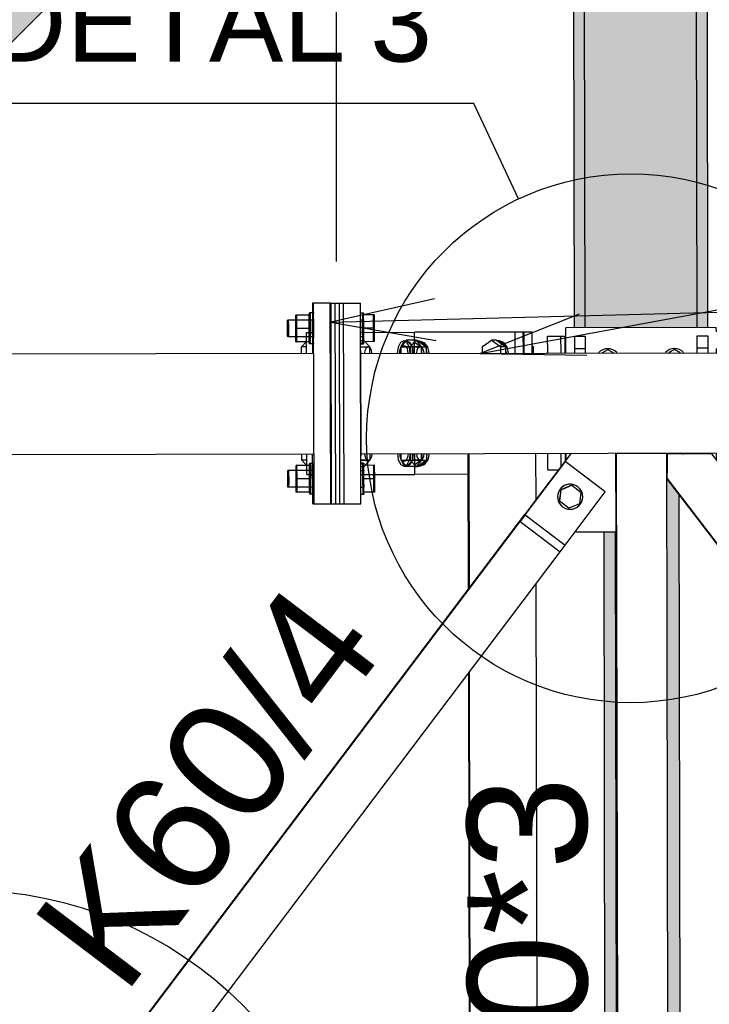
# Model space of a CAD drawing. Header units: millimetres. Extents: x -32861 to 254386, y 0 to 15445.
# Tile 40 of 67: x 148349 to 149175, y 7602 to 8780. Entities that reach past the tile are written whole.
import ezdxf

# ---------------------------------------------------------------- set-up
doc = ezdxf.new("R2010")
doc.units = ezdxf.units.MM
doc.styles.add('Arial', font='ARIAL.TTF', dxfattribs={"height": 0.2})

# ---------------------------------------------------------------- blocks, each defined once
blk = doc.blocks.new('Part-24891 - 21672')
at = {"color": 7}
for p, q in [((148693, 8405.8), (148700, 8405.8)), ((148693.1, 8380.8), (148693, 8405.8)), ((148693.4, 8235.8), (148693.3, 8260.8)), ((148693.4, 8235.8), (148700.3, 8235.8))]:
    blk.add_line(p, q, dxfattribs=at)
blk = doc.blocks.new('Part-21983 - 21672')
at = {"color": 7}
for p, q in [((149064.2, 8261.5), (149124.2, 8261.6)), ((149068, 6241.5), (149064.2, 8261.5)), ((149128, 6241.6), (149124.2, 8261.6)), ((149066.3, 6335.6), (149062.8, 8167.4))]:
    blk.add_line(p, q, dxfattribs=at)
blk = doc.blocks.new('Part-22994 - 21672')
for points in [[(149140.8, 7251.7), (149142.6, 6291.2), (149139, 8212.1), (149135, 8217.4), (149124.2, 8231.4), (149126.1, 7251.6)], [(149050.8, 7251.5), (149064.6, 7251.5), (149064.5, 7305.1), (149062.8, 8167.4), (149049.1, 8167.4)]]:
    blk.add_hatch(color=96).paths.add_polyline_path(points)
at = {"color": 96}
for p, q in [((149140.8, 7251.7), (149139, 8212.1)), ((149050.8, 7251.5), (149049.1, 8167.4))]:
    blk.add_line(p, q, dxfattribs=at)
blk = doc.blocks.new('Part-22000 - 21672')
at = {"color": 7}
for p, q in [((148701.5, 8380.8), (143234.4, 8370.6)), ((148701.8, 8260.8), (148701.5, 8380.8)), ((143203.8, 8250.6), (148701.8, 8260.8))]:
    blk.add_line(p, q, dxfattribs=at)
blk = doc.blocks.new('Part-22018 - 21672')
at = {"color": 7}
for p, q in [((149124.2, 8260.6), (149124.8, 8260.6)), ((149178.1, 8260.7), (149124.8, 8260.6)), ((149124.9, 8231.5), (149124.8, 8260.6)), ((149124.8, 8260.6), (149124.8, 8260.6)), ((149124.8, 8260.6), (149124.8, 8238.1)), ((149870.4, 7356.8), (149178.1, 8260.7)), ((149124.8, 8238.1), (149124.2, 8238.1)), ((149124.9, 8231.5), (149124.2, 8231.5)), ((149869.9, 7257.9), (149124.2, 8231.4)), ((149870.6, 7257.9), (149124.9, 8231.5)), ((149870.6, 7257.9), (149870.4, 7356.8)), ((149869.9, 7257.9), (149870.6, 7257.9))]:
    blk.add_line(p, q, dxfattribs=at)
blk = doc.blocks.new('Part-68377 - 21672')
at = {"color": 7}
for p, q in [((148954.4, 8187.6), (149002.6, 8251.4)), ((149002.8, 8251.4), (148954.5, 8187.6)), ((149002.6, 8251.4), (149002.8, 8251.4)), ((149050.6, 8215.2), (149002.8, 8251.4)), ((149002.5, 8151.6), (149050.6, 8215.2)), ((148954.5, 8187.6), (148954.4, 8187.6))]:
    blk.add_line(p, q, dxfattribs=at)
blk = doc.blocks.new('Part-22808 - 21672')
at = {"color": 7}
for p, q in [((149002.6, 8401.4), (149003.6, 8401.4)), ((149002.7, 8381.4), (149002.6, 8401.4)), ((149002.9, 8251.9), (149002.9, 8261.4))]:
    blk.add_line(p, q, dxfattribs=at)
blk = doc.blocks.new('Part-24894 - 21672')
at = {"color": 7}
for p, q in [((148757.5, 8405.9), (148822.3, 8406.1)), ((148822.3, 8381.1), (148822.3, 8406.1)), ((148822.6, 8236.1), (148822.5, 8261.1)), ((148757.8, 8235.9), (148822.6, 8236.1))]:
    blk.add_line(p, q, dxfattribs=at)
blk = doc.blocks.new('Part-22806 - 21672')
at = {"color": 7}
for p, q in [((148981.6, 8401.4), (148997.6, 8401.4)), ((148981.7, 8381.4), (148981.6, 8401.4)), ((148997.7, 8381.4), (148997.6, 8401.4)), ((148981.9, 8241.4), (148981.9, 8261.4)), ((148997.9, 8245.3), (148997.9, 8261.4)), ((148981.9, 8241.4), (148994.9, 8241.4))]:
    blk.add_line(p, q, dxfattribs=at)
blk = doc.blocks.new('Part-22807 - 21672')
at = {"color": 7}
for p, q in [((148997.6, 8401.4), (149002.6, 8401.4)), ((148997.7, 8381.4), (148997.6, 8401.4)), ((149002.7, 8381.4), (149002.6, 8401.4)), ((148997.9, 8245.3), (148997.9, 8261.4)), ((149002.9, 8251.9), (149002.9, 8261.4))]:
    blk.add_line(p, q, dxfattribs=at)
blk = doc.blocks.new('Part-24208 - 21672')
at = {"color": 7}
for p, q in [((149183.5, 8411.7), (149003.5, 8411.4)), ((149003.6, 8381.4), (149003.5, 8411.4)), ((149183.6, 8406.7), (149183.5, 8411.7)), ((149183.6, 8381.7), (149183.6, 8386.7)), ((149003.8, 8253.2), (149003.8, 8261.4)), ((149183.8, 8253.2), (149183.8, 8261.7))]:
    blk.add_line(p, q, dxfattribs=at)
blk = doc.blocks.new('Part-22958 - 21672')
for points in [[(149013.6, 8411.4), (149024.4, 8411.4), (149026.6, 8411.4), (149024, 9834.3), (149011, 9834.3)], [(149160.6, 8411.7), (149173.6, 8411.7), (149171, 9834.6), (149158, 9834.5)], [(149026.6, 8411.4), (149160.6, 8411.7), (149158.1, 9755.8), (149024.1, 9755.6)]]:
    blk.add_hatch(color=96).paths.add_polyline_path(points)
at = {"color": 96}
for p, q in [((149013.6, 8411.4), (149011, 9834.3)), ((149026.6, 8411.4), (149024, 9834.3)), ((149160.6, 8411.7), (149158, 9834.5)), ((149173.6, 8411.7), (149171, 9834.6))]:
    blk.add_line(p, q, dxfattribs=at)
blk = doc.blocks.new('Part-22971 - 21672')
blk.add_hatch(color=96).paths.add_polyline_path([(149052.5, 6335.6), (149056.5, 6335.6), (149066.3, 6335.6), (149064.6, 7251.5), (149050.8, 7251.5), (149049.1, 8167.4)])
blk = doc.blocks.new('Bolt-24424 - 21672')
at = {"color": 7}
for p, q in [((148822.3, 8396.6), (148825.4, 8396.7)), ((148822.3, 8394.5), (148830.1, 8388.9)), ((148825.4, 8396.7), (148836.2, 8388.9)), ((148826.3, 8396.1), (148827.9, 8396.1)), ((148827, 8395.6), (148831.4, 8394.1)), ((148827.9, 8396.1), (148833.8, 8394.1)), ((148830.1, 8388.9), (148836.2, 8388.9)), ((148830.1, 8388.9), (148830.1, 8381.1)), ((148831.4, 8394.1), (148834.6, 8390)), ((148838.2, 8388.6), (148833.8, 8394.1)), ((148836.2, 8388.9), (148836.2, 8381.1)), ((148839.8, 8381.1), (148838.2, 8388.6)), ((148903.7, 8389), (148914.4, 8396.8)), ((148903.8, 8381.2), (148903.7, 8389)), ((148920.5, 8396.8), (148914.4, 8396.8)), ((148914.4, 8396.8), (148925.1, 8389)), ((148920.5, 8396.8), (148931.2, 8389.1)), ((148921.3, 8396.2), (148923, 8396.2)), ((148922, 8395.7), (148926.5, 8394.2)), ((148923, 8396.2), (148928.9, 8394.2)), ((148925.1, 8389), (148931.2, 8389.1)), ((148925.1, 8389), (148925.2, 8381.3)), ((148926.5, 8394.2), (148929.7, 8390.2)), ((148933.3, 8388.8), (148928.9, 8394.2)), ((148931.2, 8389.1), (148931.3, 8381.3)), ((148934.9, 8381.3), (148933.3, 8388.8)), ((148962.9, 8390), (148964.2, 8389.1)), ((148962.9, 8389.1), (148964.2, 8389.1)), ((148964.2, 8389.1), (148964.2, 8381.3)), ((148837.4, 8381.1), (148836.2, 8386.7)), ((148932.4, 8381.3), (148931.2, 8386.9)), ((148830.3, 8261.1), (148830.3, 8253.3)), ((148836.4, 8255.5), (148837.6, 8261.1)), ((148836.4, 8261.1), (148836.4, 8253.3)), ((148838.4, 8253.6), (148840, 8261.1)), ((148830.3, 8253.3), (148822.6, 8247.6)), ((148836.4, 8253.3), (148825.7, 8245.5)), ((148826.5, 8246.1), (148828.2, 8246.1)), ((148831.7, 8248.1), (148827.2, 8246.6)), ((148828.2, 8246.1), (148834.1, 8248.1)), ((148830.3, 8253.3), (148836.4, 8253.3)), ((148834.9, 8252.2), (148831.7, 8248.1)), ((148834.1, 8248.1), (148838.4, 8253.6)), ((148822.6, 8245.5), (148825.7, 8245.5))]:
    blk.add_line(p, q, dxfattribs=at)
blk = doc.blocks.new('Part-23291 - 21672')
at = {"color": 7}
for p, q in [((148886.9, 8098.7), (148886.6, 8261.2)), ((148887.9, 8100.1), (148887.6, 8261.2)), ((148967.7, 8205.4), (148967.6, 8261.3)), ((148971.1, 6397.3), (148967.9, 8105.4)), ((148889.9, 6503.9), (148887.1, 7998.5)), ((148890.9, 6502.5), (148888.1, 7999.8))]:
    blk.add_line(p, q, dxfattribs=at)
blk = doc.blocks.new('Part-68376 - 21672')
at = {"color": 7}
for p, q in [((148966.3, 8203.5), (149010.1, 8261.4)), ((148966.5, 8203.5), (149010.2, 8261.4)), ((149063.5, 8167.4), (149063.4, 8261.5)), ((148966.5, 8203.5), (148966.3, 8203.5)), ((148966.3, 8203.5), (148966.4, 8203.5)), ((149014.4, 8167.4), (149063.5, 8167.4))]:
    blk.add_line(p, q, dxfattribs=at)
blk = doc.blocks.new('Part-68327 - 21672')
at = {"color": 7}
for p, q in [((148757.5, 8380.9), (161994.6, 8405.6)), ((148757.5, 8380.9), (148757.8, 8260.9)), ((148757.8, 8260.9), (161963.1, 8285.6))]:
    blk.add_line(p, q, dxfattribs=at)
blk = doc.blocks.new('Part-24140 - 21672')
at = {"color": 7}
for p, q in [((149013.6, 8401.4), (149013.6, 8401.4)), ((149013.6, 8401.4), (149026.6, 8401.4)), ((149013.6, 8401.4), (149013.6, 8381.4)), ((149026.6, 8401.4), (149026.6, 8381.4)), ((149160.6, 8401.7), (149160.6, 8401.7)), ((149160.6, 8401.7), (149173.6, 8401.7)), ((149160.6, 8381.7), (149160.6, 8401.7)), ((149173.6, 8401.7), (149173.6, 8381.7)), ((149160.6, 8387.5), (149173.6, 8387.6)), ((149013.6, 8386.8), (149026.6, 8386.8)), ((149160.8, 8260.7), (149160.8, 8261.7)), ((149173.8, 8260.7), (149173.8, 8261.7))]:
    blk.add_line(p, q, dxfattribs=at)
blk = doc.blocks.new('Bolt-24209 - 21672')
at = {"color": 7}
for p, q in [((149053.6, 8385.3), (149046.9, 8381.5)), ((149060.3, 8381.5), (149053.6, 8385.3)), ((149133.6, 8385.5), (149126.9, 8381.6)), ((149140.3, 8381.7), (149133.6, 8385.5)), ((149127.1, 8261.6), (149128.9, 8260.6)), ((149140.5, 8261.7), (149138.8, 8260.6))]:
    blk.add_line(p, q, dxfattribs=at)
for centre, start, end in [((149053.6, 8371.5), 43.7278, 136.4859), ((149053.6, 8371.5), 43.7278, 136.4859), ((149133.6, 8371.6), 43.7278, 136.4859), ((149133.6, 8371.6), 43.7278, 136.4859), ((149133.8, 8271.6), 228.5286, 229.3285), ((149133.8, 8271.6), 228.5286, 229.3285), ((149133.8, 8271.6), 310.8852, 316.4697), ((149133.8, 8271.6), 310.8852, 316.4697)]:
    blk.add_arc(centre, 15, start, end, dxfattribs=at)
blk = doc.blocks.new('Part-24423 - 21672')
at = {"color": 7}
for p, q in [((148962.9, 8406.3), (148952.5, 8406.3)), ((148953.1, 8406.3), (148953.2, 8381.3)), ((148962.9, 8381.3), (148962.9, 8406.3))]:
    blk.add_line(p, q, dxfattribs=at)
blk = doc.blocks.new('Part-24534 - 21672')
at = {"color": 7}
for p, q in [((148952.5, 8406.3), (148822.3, 8406.1)), ((148942.8, 8381.3), (148942.8, 8406.3)), ((148952.6, 8381.3), (148952.5, 8406.3)), ((148886.6, 8236.2), (148822.6, 8236.1))]:
    blk.add_line(p, q, dxfattribs=at)
blk = doc.blocks.new('Part-24566 - 21672')
blk.add_hatch(color=4).paths.add_polyline_path([(149093.2, 9958.7), (149298.2, 9753.6), (149171.3, 9626.7), (149171.4, 9584.4), (150538.2, 10950.6), (150713, 11620.2), (147469.9, 8378.5), (147658, 8378.9), (147658, 8403.9), (147669.5, 8403.9), (147673.8, 8403.9), (147788.2, 8404.1), (147812.2, 8404.2), (147821.9, 8404.2), (147822, 8379.2), (147965.9, 8379.5), (149011.7, 9424.8), (149011.3, 9630.4), (148888.1, 9753.7)])
at = {"color": 4}
blk.add_line((147965.9, 8379.5), (149011.7, 9424.8), dxfattribs=at)
blk = doc.blocks.new('Part-24634 - 21672')
at = {"color": 7}
for p, q in [((148398.3, 7452.5), (148948, 8179.6)), ((148399.1, 7452.5), (148948.8, 8179.6)), ((148948, 8179.6), (148948.8, 8179.6)), ((148948.8, 8179.6), (148996.7, 8143.4)), ((148446.9, 7416.3), (148996.7, 8143.4)), ((148399.1, 7452.5), (148398.3, 7452.5)), ((148446.9, 7416.3), (148399.1, 7452.5))]:
    blk.add_line(p, q, dxfattribs=at)
blk = doc.blocks.new('Bolt-24793 - 21672')
at = {"color": 7}
for p, q in [((148687.1, 8388.6), (148693.1, 8395.3)), ((148693.1, 8388.6), (148687.1, 8388.6)), ((148687.1, 8380.8), (148687.1, 8388.6)), ((148757.5, 8392), (148761.6, 8396.5)), ((148757.5, 8396.5), (148761.6, 8396.5)), ((148757.5, 8388.9), (148766.7, 8389)), ((148757.5, 8388.7), (148768.6, 8388.8)), ((148768.6, 8388.8), (148761.6, 8396.5)), ((148763.1, 8384.9), (148764.7, 8387.9)), ((148764.7, 8387.9), (148766.7, 8389)), ((148766.7, 8389), (148768.8, 8387.9)), ((148768.6, 8381), (148768.6, 8388.8)), ((148768.8, 8387.9), (148770.3, 8385)), ((148802.6, 8388.5), (148801.6, 8381)), ((148805.4, 8394), (148802.6, 8388.5)), ((148805, 8381), (148806, 8388.5)), ((148805.3, 8386.6), (148806.4, 8388.7)), ((148809.3, 8396), (148805.4, 8394)), ((148812.7, 8396.6), (148805.7, 8388.8)), ((148805.7, 8388.8), (148816.9, 8388.8)), ((148805.7, 8388.8), (148805.8, 8381)), ((148806, 8388.5), (148808.9, 8394)), ((148806.4, 8388.7), (148807.8, 8390.1)), ((148807.8, 8390.1), (148809.3, 8390.5)), ((148808.9, 8394), (148812.7, 8396)), ((148813.2, 8394), (148809.3, 8396)), ((148809.3, 8396), (148812.7, 8396)), ((148809.3, 8390.5), (148810.9, 8390.1)), ((148809.3, 8389), (148829, 8389.1)), ((148810.9, 8390.1), (148812.2, 8388.7)), ((148812.2, 8388.7), (148813.3, 8386.6)), ((148823.9, 8396.7), (148812.7, 8396.6)), ((148819.8, 8388.8), (148812.7, 8396.6)), ((148812.7, 8396), (148816.6, 8394)), ((148816.1, 8388.5), (148813.2, 8394)), ((148817.1, 8381), (148816.1, 8388.5)), ((148816.6, 8394), (148819.5, 8388.6)), ((148823.9, 8396.7), (148816.9, 8388.8)), ((148816.9, 8388.8), (148816.9, 8381)), ((148819.5, 8388.6), (148820.5, 8381.1)), ((148819.8, 8388.8), (148830.9, 8388.9)), ((148819.8, 8381.1), (148819.8, 8388.8)), ((148830.9, 8388.9), (148823.9, 8396.7)), ((148825.4, 8385.1), (148826.9, 8388)), ((148826.9, 8388), (148829, 8389.1)), ((148829, 8389.1), (148831.1, 8388)), ((148830.9, 8381.1), (148830.9, 8388.9)), ((148831.1, 8388), (148832.6, 8385.1)), ((148758.3, 8380.9), (148757.5, 8386.4)), ((148762.6, 8380.9), (148763.1, 8384.9)), ((148770.3, 8385), (148770.9, 8381)), ((148804.4, 8381), (148804.7, 8384)), ((148804.7, 8384), (148805.3, 8386.6)), ((148813.3, 8386.6), (148814, 8384)), ((148814, 8384), (148814.3, 8381)), ((148824.9, 8381.1), (148825.4, 8385.1)), ((148832.6, 8385.1), (148833.2, 8381.1)), ((148687.3, 8253), (148687.3, 8260.8)), ((148757.8, 8255.5), (148758.5, 8260.9)), ((148763.4, 8256.9), (148762.8, 8260.9)), ((148768.8, 8261), (148768.9, 8253.2)), ((148771.1, 8261), (148770.6, 8257)), ((148801.8, 8261), (148802.8, 8253.5)), ((148804.9, 8258.1), (148804.6, 8261)), ((148805.6, 8255.4), (148804.9, 8258.1)), ((148806.3, 8253.5), (148805.2, 8261)), ((148806, 8261), (148806, 8253.2)), ((148814.3, 8258.1), (148813.6, 8255.5)), ((148814.5, 8261), (148814.3, 8258.1)), ((148816.3, 8253.5), (148817.4, 8261.1)), ((148817.1, 8261.1), (148817.1, 8253.3)), ((148820.8, 8261.1), (148819.7, 8253.6)), ((148820, 8253.3), (148820, 8261.1)), ((148825.6, 8257.1), (148825.1, 8261.1)), ((148831.1, 8261.1), (148831.1, 8253.3)), ((148833.4, 8261.1), (148832.8, 8257.1)), ((148693.3, 8253), (148687.3, 8253)), ((148693.3, 8246.3), (148687.3, 8253)), ((148768.9, 8253.2), (148757.8, 8253.1)), ((148757.8, 8252.9), (148767, 8253)), ((148757.8, 8249.9), (148761.9, 8245.4)), ((148761.9, 8245.4), (148768.9, 8253.2)), ((148764.9, 8254), (148763.4, 8256.9)), ((148767, 8253), (148764.9, 8254)), ((148769.1, 8254), (148767, 8253)), ((148770.6, 8257), (148769.1, 8254)), ((148802.8, 8253.5), (148805.7, 8248)), ((148806.7, 8253.3), (148805.6, 8255.4)), ((148805.7, 8248), (148809.6, 8246)), ((148806, 8253.2), (148817.1, 8253.3)), ((148806, 8253.2), (148813, 8245.5)), ((148809.1, 8248), (148806.3, 8253.5)), ((148808.1, 8252), (148806.7, 8253.3)), ((148809.6, 8251.5), (148808.1, 8252)), ((148813, 8246), (148809.1, 8248)), ((148809.6, 8253), (148829.2, 8253.1)), ((148811.1, 8252), (148809.6, 8251.5)), ((148809.6, 8246), (148813.5, 8248.1)), ((148809.6, 8246), (148813, 8246)), ((148812.5, 8253.4), (148811.1, 8252)), ((148813.6, 8255.5), (148812.5, 8253.4)), ((148813, 8245.5), (148820, 8253.3)), ((148816.9, 8248.1), (148813, 8246)), ((148813.5, 8248.1), (148816.3, 8253.5)), ((148819.7, 8253.6), (148816.9, 8248.1)), ((148817.1, 8253.3), (148824.1, 8245.5)), ((148831.1, 8253.3), (148820, 8253.3)), ((148831.1, 8253.3), (148824.1, 8245.5)), ((148827.2, 8254.1), (148825.6, 8257.1)), ((148829.2, 8253.1), (148827.2, 8254.1)), ((148831.3, 8254.1), (148829.2, 8253.1)), ((148832.8, 8257.1), (148831.3, 8254.1)), ((148757.8, 8245.4), (148761.9, 8245.4)), ((148824.1, 8245.5), (148813, 8245.5))]:
    blk.add_line(p, q, dxfattribs=at)
blk = doc.blocks.new('Part-68390 - 21672')
at = {"color": 7}
for p, q in [((148727.9, 8200.9), (148727.4, 8440.9)), ((148727.4, 8440.9), (148732.4, 8440.9)), ((148732.9, 8200.9), (148732.4, 8440.9)), ((148727.9, 8200.9), (148732.9, 8200.9))]:
    blk.add_line(p, q, dxfattribs=at)
blk = doc.blocks.new('Part-68389 - 21672')
at = {"color": 7}
for p, q in [((148721.4, 8440.9), (148727.4, 8440.9)), ((148722.9, 8200.9), (148722.4, 8440.9)), ((148727.9, 8200.9), (148727.4, 8440.9)), ((148721.9, 8200.9), (148727.9, 8200.9))]:
    blk.add_line(p, q, dxfattribs=at)
blk = doc.blocks.new('Part-68378 - 21672')
at = {"color": 7}
for p, q in [((148948, 8179.6), (148954.1, 8187.6)), ((148954.8, 8187.6), (148948.8, 8179.6)), ((148954.1, 8187.6), (148954.8, 8187.6)), ((148954.8, 8187.6), (149002.7, 8151.4)), ((148948, 8179.6), (148948.8, 8179.6)), ((148948.8, 8179.6), (148996.7, 8143.4)), ((148996.7, 8143.4), (149002.7, 8151.4))]:
    blk.add_line(p, q, dxfattribs=at)
blk = doc.blocks.new('Bolt-68379 - 21672')
at = {"color": 7}
for p, q in [((149010.3, 8223.1), (148997.6, 8217.7)), ((148997.7, 8217.7), (149010.5, 8223.1)), ((149010.4, 8223.1), (149010.3, 8223.1)), ((149010.3, 8223.1), (149010.5, 8223.1)), ((149010.5, 8223.1), (149021.5, 8214.8)), ((148997.6, 8217.7), (148995.9, 8204)), ((148996, 8204), (148997.7, 8217.7)), ((148997.6, 8217.7), (148997.7, 8217.7)), ((149021.5, 8214.8), (149019.8, 8201)), ((149006.9, 8195.6), (148995.9, 8204)), ((148995.9, 8204), (148996, 8204)), ((149007.1, 8195.6), (148996, 8204)), ((149019.8, 8201), (149007.1, 8195.6)), ((149007, 8195.7), (149006.9, 8195.6)), ((149006.9, 8195.6), (149007.1, 8195.6))]:
    blk.add_line(p, q, dxfattribs=at)
for start, end in [(112.9063, 292.9063), (322.9057, 142.9057), (292.9063, 112.9063), (142.9057, 322.9057)]:
    blk.add_arc((149008.6, 8209.4), 15, start, end, dxfattribs=at)
blk = doc.blocks.new('Part-68387 - 21672')
at = {"color": 7}
for p, q in [((148737.9, 8200.9), (148737.4, 8440.9)), ((148737.4, 8440.9), (148757.4, 8440.9)), ((148757.9, 8200.9), (148757.4, 8440.9)), ((148737.9, 8200.9), (148757.9, 8200.9))]:
    blk.add_line(p, q, dxfattribs=at)
blk = doc.blocks.new('Part-68388 - 21672')
at = {"color": 7}
for p, q in [((148721.4, 8440.9), (148699.9, 8440.8)), ((148699.9, 8440.8), (148700, 8380.8)), ((148701.9, 8200.8), (148701.4, 8440.8)), ((148721.9, 8200.9), (148721.4, 8440.9)), ((148700.3, 8200.8), (148700.2, 8260.8)), ((148700.3, 8200.8), (148721.9, 8200.9))]:
    blk.add_line(p, q, dxfattribs=at)
blk = doc.blocks.new('Part-68391 - 21672')
at = {"color": 7}
for p, q in [((148732.9, 8200.9), (148732.4, 8440.9)), ((148732.4, 8440.9), (148737.4, 8440.9)), ((148737.9, 8200.9), (148737.4, 8440.9)), ((148732.9, 8200.9), (148737.9, 8200.9))]:
    blk.add_line(p, q, dxfattribs=at)
blk = doc.blocks.new('Bolt-68392 - 21672')
at = {"color": 7}
for p, q in [((148680.1, 8410.8), (148680.2, 8426.8)), ((148697.2, 8426.8), (148680.2, 8426.8)), ((148680.6, 8410.8), (148680.4, 8426.8)), ((148680.9, 8410.8), (148681, 8426.8)), ((148681, 8426.8), (148681.2, 8426.8)), ((148681.3, 8410.8), (148681.2, 8426.8)), ((148696.1, 8420.1), (148696.2, 8426.8)), ((148696.1, 8410.8), (148696.2, 8426.8)), ((148696.2, 8426.8), (148696.3, 8429.3)), ((148696.3, 8429.3), (148696.4, 8426.8)), ((148701.1, 8429.3), (148696.3, 8429.3)), ((148696.4, 8426.8), (148696.5, 8420.1)), ((148696.6, 8410.8), (148696.4, 8426.8)), ((148696.9, 8420.1), (148697, 8426.8)), ((148696.9, 8410.8), (148697, 8426.8)), ((148697, 8426.8), (148697.1, 8429.3)), ((148697.1, 8429.3), (148697.2, 8426.8)), ((148697.2, 8426.8), (148697.3, 8420.1)), ((148697.3, 8410.8), (148697.2, 8426.8)), ((148700.2, 8426.9), (148700.1, 8420.1)), ((148700.3, 8429.3), (148700.2, 8426.9)), ((148700.4, 8426.9), (148700.3, 8429.3)), ((148700.5, 8420.1), (148700.4, 8426.9)), ((148701.1, 8429.3), (148700.9, 8426.9)), ((148700.9, 8426.9), (148700.9, 8420.1)), ((148701.2, 8426.9), (148701.1, 8429.3)), ((148701.3, 8420.1), (148701.2, 8426.9)), ((148722, 8421.8), (148722.1, 8422.4)), ((148722.1, 8422.4), (148722.1, 8421.8)), ((148757.4, 8429.4), (148761.1, 8429.4)), ((148757.4, 8429.4), (148760.3, 8429.4)), ((148760.2, 8427), (148760.1, 8420.2)), ((148760.1, 8410.9), (148760.2, 8426.9)), ((148760.3, 8429.4), (148760.2, 8427)), ((148774.2, 8427), (148760.2, 8426.9)), ((148760.4, 8427), (148760.3, 8429.4)), ((148760.5, 8420.2), (148760.4, 8427)), ((148760.6, 8410.9), (148760.4, 8426.9)), ((148761.1, 8429.4), (148760.9, 8427)), ((148760.9, 8427), (148760.9, 8420.2)), ((148760.9, 8426.9), (148761.2, 8426.9)), ((148760.9, 8410.9), (148760.9, 8426.9)), ((148761.2, 8427), (148761.1, 8429.4)), ((148761.3, 8420.2), (148761.2, 8427)), ((148761.3, 8410.9), (148761.2, 8426.9)), ((148773.1, 8411), (148773.2, 8427)), ((148773.6, 8411), (148773.4, 8427)), ((148773.9, 8411), (148773.9, 8427)), ((148774.3, 8411), (148774.2, 8427)), ((148670.2, 8415.8), (148670.3, 8419.4)), ((148670.2, 8410.8), (148670.2, 8415.8)), ((148670.2, 8405.8), (148670.2, 8410.8)), ((148670.3, 8419.4), (148670.3, 8420.8)), ((148670.3, 8420.8), (148670.4, 8419.4)), ((148701.1, 8420.8), (148670.3, 8420.8)), ((148670.4, 8419.4), (148670.4, 8415.8)), ((148670.4, 8415.8), (148670.5, 8410.8)), ((148670.5, 8410.8), (148670.5, 8405.8)), ((148671, 8419.4), (148671.1, 8420.8)), ((148671, 8415.8), (148671, 8419.4)), ((148671, 8410.8), (148671, 8415.8)), ((148671, 8405.8), (148671, 8410.8)), ((148671.1, 8420.8), (148671.1, 8419.4)), ((148671.1, 8419.4), (148671.2, 8415.8)), ((148671.2, 8415.8), (148671.2, 8410.8)), ((148671.2, 8410.8), (148671.2, 8405.8)), ((148697.3, 8410.8), (148680.1, 8410.8)), ((148680.2, 8394.8), (148680.1, 8410.8)), ((148680.5, 8394.8), (148680.6, 8410.8)), ((148680.9, 8410.8), (148681, 8394.8)), ((148681.2, 8394.8), (148681.3, 8410.8)), ((148696.1, 8410.8), (148696.1, 8420.1)), ((148696.1, 8401.6), (148696.1, 8410.8)), ((148696.2, 8394.8), (148696.1, 8410.8)), ((148696.5, 8420.1), (148696.6, 8410.8)), ((148696.5, 8394.8), (148696.6, 8410.8)), ((148696.6, 8410.8), (148696.6, 8401.6)), ((148696.9, 8410.8), (148696.9, 8420.1)), ((148696.9, 8401.6), (148696.9, 8410.8)), ((148697, 8394.8), (148696.9, 8410.8)), ((148697.2, 8394.8), (148697.3, 8410.8)), ((148697.3, 8420.1), (148697.3, 8410.8)), ((148697.3, 8410.8), (148697.3, 8401.6)), ((148700.1, 8420.1), (148700.1, 8410.8)), ((148700.1, 8410.8), (148700.1, 8401.6)), ((148700.2, 8420.1), (148700.3, 8421.8)), ((148700.2, 8417.6), (148700.2, 8420.1)), ((148700.2, 8414.4), (148700.2, 8417.6)), ((148700.2, 8410.8), (148700.2, 8414.4)), ((148700.2, 8407.3), (148700.2, 8410.8)), ((148700.3, 8422.3), (148700.4, 8421.8)), ((148700.3, 8421.8), (148700.3, 8422.3)), ((148700.4, 8421.8), (148700.4, 8420.1)), ((148700.4, 8420.1), (148700.4, 8417.6)), ((148700.4, 8417.6), (148700.5, 8414.4)), ((148700.6, 8410.8), (148700.5, 8420.1)), ((148700.5, 8414.4), (148700.5, 8410.8)), ((148700.5, 8410.8), (148700.5, 8407.3)), ((148700.6, 8401.6), (148700.6, 8410.8)), ((148700.9, 8420.1), (148700.9, 8410.8)), ((148700.9, 8410.8), (148700.9, 8401.6)), ((148701, 8421.8), (148701.1, 8422.3)), ((148701, 8420.1), (148701, 8421.8)), ((148701, 8417.6), (148701, 8420.1)), ((148701, 8414.4), (148701, 8417.6)), ((148701, 8410.8), (148701, 8414.4)), ((148701, 8407.3), (148701, 8410.8)), ((148701.1, 8422.3), (148701.1, 8421.8)), ((148701.1, 8421.8), (148701.2, 8420.1)), ((148701.2, 8420.1), (148701.2, 8417.6)), ((148701.2, 8417.6), (148701.2, 8414.4)), ((148701.2, 8414.4), (148701.2, 8410.8)), ((148701.2, 8410.8), (148701.2, 8407.3)), ((148701.3, 8410.8), (148701.3, 8420.1)), ((148701.3, 8401.6), (148701.3, 8410.8)), ((148721.5, 8420.9), (148722.1, 8420.9)), ((148721.9, 8414.4), (148722, 8417.6)), ((148721.9, 8410.9), (148721.9, 8414.4)), ((148722, 8407.3), (148721.9, 8410.9)), ((148722, 8420.2), (148722, 8421.8)), ((148722, 8417.6), (148722, 8420.2)), ((148722.1, 8421.8), (148722.2, 8420.2)), ((148722.2, 8420.2), (148722.2, 8417.6)), ((148722.2, 8417.6), (148722.2, 8414.4)), ((148722.2, 8414.4), (148722.2, 8410.9)), ((148722.2, 8410.9), (148722.2, 8407.3)), ((148757.5, 8420.9), (148761.1, 8420.9)), ((148757.5, 8420.9), (148760.3, 8420.9)), ((148760.1, 8420.2), (148760.1, 8410.9)), ((148774.3, 8411), (148760.1, 8410.9)), ((148760.1, 8410.9), (148760.1, 8401.7)), ((148760.2, 8394.9), (148760.1, 8410.9)), ((148760.3, 8420.9), (148760.2, 8419.6)), ((148760.2, 8419.6), (148760.2, 8415.9)), ((148760.2, 8415.9), (148760.2, 8410.9)), ((148760.2, 8410.9), (148760.2, 8405.9)), ((148760.4, 8419.6), (148760.3, 8420.9)), ((148760.4, 8415.9), (148760.4, 8419.6)), ((148760.5, 8410.9), (148760.4, 8415.9)), ((148760.4, 8405.9), (148760.5, 8410.9)), ((148760.6, 8410.9), (148760.5, 8420.2)), ((148760.5, 8394.9), (148760.6, 8410.9)), ((148760.6, 8401.7), (148760.6, 8410.9)), ((148760.9, 8420.2), (148760.9, 8410.9)), ((148760.9, 8410.9), (148760.9, 8401.7)), ((148760.9, 8410.9), (148761, 8394.9)), ((148761.1, 8420.9), (148761, 8419.6)), ((148761, 8419.6), (148761, 8415.9)), ((148761, 8415.9), (148761, 8410.9)), ((148761, 8410.9), (148761, 8405.9)), ((148761.1, 8419.6), (148761.1, 8420.9)), ((148761.2, 8415.9), (148761.1, 8419.6)), ((148761.2, 8410.9), (148761.2, 8415.9)), ((148761.2, 8405.9), (148761.2, 8410.9)), ((148761.2, 8394.9), (148761.3, 8410.9)), ((148761.3, 8410.9), (148761.3, 8420.2)), ((148761.3, 8401.7), (148761.3, 8410.9)), ((148773.2, 8395), (148773.1, 8411)), ((148773.5, 8395), (148773.6, 8411)), ((148774, 8395), (148773.9, 8411)), ((148774.2, 8395), (148774.3, 8411)), ((148670.3, 8402.1), (148670.2, 8405.8)), ((148670.4, 8400.8), (148670.3, 8402.1)), ((148670.5, 8405.8), (148670.4, 8402.1)), ((148670.4, 8402.1), (148670.4, 8400.8)), ((148701.1, 8400.8), (148670.4, 8400.8)), ((148671.1, 8402.1), (148671, 8405.8)), ((148671.2, 8402.1), (148671.1, 8400.8)), ((148671.1, 8400.8), (148671.1, 8402.1)), ((148671.2, 8405.8), (148671.2, 8402.1)), ((148696.2, 8394.8), (148696.1, 8401.6)), ((148696.6, 8401.6), (148696.5, 8394.8)), ((148697, 8394.8), (148696.9, 8401.6)), ((148697.3, 8401.6), (148697.2, 8394.8)), ((148700.1, 8401.6), (148700.2, 8394.8)), ((148700.2, 8404.1), (148700.2, 8407.3)), ((148700.3, 8401.5), (148700.2, 8404.1)), ((148700.3, 8399.9), (148700.3, 8401.5)), ((148700.4, 8399.3), (148700.3, 8399.9)), ((148700.5, 8404.1), (148700.4, 8401.5)), ((148700.4, 8401.5), (148700.4, 8399.9)), ((148700.4, 8399.9), (148700.4, 8399.3)), ((148700.5, 8407.3), (148700.5, 8404.1)), ((148700.5, 8394.8), (148700.6, 8401.6)), ((148700.9, 8401.6), (148701, 8394.8)), ((148701, 8404.1), (148701, 8407.3)), ((148701, 8401.5), (148701, 8404.1)), ((148701.1, 8399.9), (148701, 8401.5)), ((148701.2, 8399.9), (148701.1, 8399.3)), ((148701.1, 8399.3), (148701.1, 8399.9)), ((148701.2, 8407.3), (148701.2, 8404.1)), ((148701.2, 8404.1), (148701.2, 8401.5)), ((148701.2, 8394.8), (148701.3, 8401.6)), ((148701.2, 8401.5), (148701.2, 8399.9)), ((148721.5, 8400.9), (148722.1, 8400.9)), ((148722, 8404.1), (148722, 8407.3)), ((148722, 8401.6), (148722, 8404.1)), ((148722.1, 8399.9), (148722, 8401.6)), ((148722.2, 8399.9), (148722.1, 8399.4)), ((148722.1, 8399.4), (148722.1, 8399.9)), ((148722.2, 8407.3), (148722.2, 8404.1)), ((148722.2, 8404.1), (148722.2, 8401.6)), ((148722.2, 8401.6), (148722.2, 8399.9)), ((148757.5, 8400.9), (148761.1, 8400.9)), ((148757.5, 8400.9), (148760.3, 8400.9)), ((148760.1, 8401.7), (148760.2, 8394.9)), ((148760.2, 8405.9), (148760.3, 8402.3)), ((148760.3, 8402.3), (148760.3, 8400.9)), ((148760.3, 8400.9), (148760.4, 8402.3)), ((148760.4, 8402.3), (148760.4, 8405.9)), ((148760.5, 8394.9), (148760.6, 8401.7)), ((148760.9, 8401.7), (148761, 8394.9)), ((148761, 8405.9), (148761, 8402.3)), ((148761, 8402.3), (148761.1, 8400.9)), ((148761.1, 8400.9), (148761.2, 8402.3)), ((148761.2, 8402.3), (148761.2, 8405.9)), ((148761.2, 8394.9), (148761.3, 8401.7)), ((148697.2, 8394.8), (148680.2, 8394.8)), ((148681, 8394.8), (148681.2, 8394.8)), ((148696.4, 8392.3), (148696.2, 8394.8)), ((148696.5, 8394.8), (148696.4, 8392.3)), ((148701.1, 8392.3), (148696.4, 8392.3)), ((148697.1, 8392.3), (148697, 8394.8)), ((148697.2, 8394.8), (148697.1, 8392.3)), ((148700.2, 8394.8), (148700.4, 8392.3)), ((148700.4, 8392.3), (148700.5, 8394.8)), ((148701, 8394.8), (148701.1, 8392.3)), ((148701.1, 8392.3), (148701.2, 8394.8)), ((148757.5, 8392.4), (148761.1, 8392.4)), ((148757.5, 8392.4), (148760.4, 8392.4)), ((148774.2, 8395), (148760.2, 8394.9)), ((148760.2, 8394.9), (148760.4, 8392.4)), ((148760.4, 8392.4), (148760.5, 8394.9)), ((148761, 8394.9), (148761.1, 8392.4)), ((148761, 8394.9), (148761.2, 8394.9)), ((148761.1, 8392.4), (148761.2, 8394.9)), ((148680.4, 8230.8), (148680.5, 8246.8)), ((148697.5, 8246.8), (148680.5, 8246.8)), ((148680.9, 8230.8), (148680.8, 8246.8)), ((148681.2, 8230.8), (148681.3, 8246.8)), ((148681.3, 8246.8), (148681.5, 8246.8)), ((148681.7, 8230.8), (148681.5, 8246.8)), ((148696.4, 8240.1), (148696.5, 8246.8)), ((148696.4, 8230.8), (148696.5, 8246.8)), ((148696.5, 8246.8), (148696.6, 8249.3)), ((148696.6, 8249.3), (148696.8, 8246.8)), ((148701.4, 8249.3), (148696.6, 8249.3)), ((148696.8, 8246.8), (148696.9, 8240.1)), ((148696.9, 8230.8), (148696.8, 8246.8)), ((148697.2, 8240.1), (148697.3, 8246.8)), ((148697.2, 8230.8), (148697.3, 8246.8)), ((148697.3, 8246.8), (148697.4, 8249.3)), ((148697.4, 8249.3), (148697.5, 8246.8)), ((148697.5, 8246.8), (148697.6, 8240.1)), ((148697.7, 8230.8), (148697.5, 8246.8)), ((148700.5, 8246.9), (148700.4, 8240.1)), ((148700.6, 8249.3), (148700.5, 8246.9)), ((148700.8, 8246.9), (148700.6, 8249.3)), ((148700.9, 8240.1), (148700.8, 8246.9)), ((148701.3, 8246.9), (148701.2, 8240.1)), ((148701.4, 8249.3), (148701.3, 8246.9)), ((148701.5, 8246.9), (148701.4, 8249.3)), ((148701.6, 8240.1), (148701.5, 8246.9)), ((148757.8, 8249.4), (148761.4, 8249.4)), ((148760.6, 8249.4), (148757.8, 8249.4)), ((148760.5, 8247), (148760.4, 8240.2)), ((148760.4, 8230.9), (148760.5, 8246.9)), ((148760.6, 8249.4), (148760.5, 8247)), ((148774.5, 8247), (148760.5, 8246.9)), ((148760.8, 8247), (148760.6, 8249.4)), ((148760.9, 8240.2), (148760.8, 8247)), ((148760.9, 8230.9), (148760.8, 8246.9)), ((148761.3, 8247), (148761.2, 8240.2)), ((148761.2, 8230.9), (148761.3, 8246.9)), ((148761.4, 8249.4), (148761.3, 8247)), ((148761.3, 8246.9), (148761.5, 8246.9)), ((148761.5, 8247), (148761.4, 8249.4)), ((148761.6, 8240.2), (148761.5, 8247)), ((148761.7, 8230.9), (148761.5, 8246.9)), ((148773.4, 8231), (148773.5, 8247)), ((148773.9, 8231), (148773.8, 8247)), ((148774.2, 8231), (148774.3, 8247)), ((148774.7, 8231), (148774.5, 8247)), ((148670.5, 8230.8), (148670.6, 8235.8)), ((148670.6, 8239.4), (148670.7, 8240.8)), ((148670.6, 8235.8), (148670.6, 8239.4)), ((148670.7, 8240.8), (148670.7, 8239.4)), ((148701.4, 8240.8), (148670.7, 8240.8)), ((148670.7, 8239.4), (148670.8, 8235.8)), ((148670.8, 8235.8), (148670.8, 8230.8)), ((148671.3, 8235.8), (148671.4, 8239.4)), ((148671.3, 8230.8), (148671.3, 8235.8)), ((148671.4, 8239.4), (148671.4, 8240.8)), ((148671.4, 8240.8), (148671.5, 8239.4)), ((148671.5, 8239.4), (148671.5, 8235.8)), ((148671.5, 8235.8), (148671.6, 8230.8)), ((148696.4, 8230.8), (148696.4, 8240.1)), ((148696.9, 8240.1), (148696.9, 8230.8)), ((148697.2, 8230.8), (148697.2, 8240.1)), ((148697.6, 8240.1), (148697.7, 8230.8)), ((148700.4, 8240.1), (148700.4, 8230.8)), ((148700.5, 8237.6), (148700.6, 8240.1)), ((148700.5, 8234.4), (148700.5, 8237.6)), ((148700.5, 8230.8), (148700.5, 8234.4)), ((148700.6, 8242.3), (148700.7, 8241.8)), ((148700.6, 8241.8), (148700.6, 8242.3)), ((148700.6, 8240.1), (148700.6, 8241.8)), ((148700.7, 8241.8), (148700.7, 8240.1)), ((148700.7, 8240.1), (148700.8, 8237.6)), ((148700.8, 8237.6), (148700.8, 8234.4)), ((148700.8, 8234.4), (148700.8, 8230.8)), ((148700.9, 8230.8), (148700.9, 8240.1)), ((148701.2, 8240.1), (148701.2, 8230.8)), ((148701.3, 8240.1), (148701.4, 8241.8)), ((148701.3, 8237.6), (148701.3, 8240.1)), ((148701.3, 8234.4), (148701.3, 8237.6)), ((148701.3, 8230.8), (148701.3, 8234.4)), ((148701.4, 8242.3), (148701.5, 8241.8)), ((148701.4, 8241.8), (148701.4, 8242.3)), ((148701.5, 8241.8), (148701.5, 8240.1)), ((148701.5, 8240.1), (148701.5, 8237.6)), ((148701.5, 8237.6), (148701.6, 8234.4)), ((148701.7, 8230.8), (148701.6, 8240.1)), ((148701.6, 8234.4), (148701.6, 8230.8)), ((148721.8, 8240.9), (148722.4, 8240.9)), ((148722.3, 8240.2), (148722.4, 8241.8)), ((148722.3, 8237.6), (148722.3, 8240.2)), ((148722.3, 8234.4), (148722.3, 8237.6)), ((148722.3, 8230.9), (148722.3, 8234.4)), ((148722.4, 8242.4), (148722.5, 8241.8)), ((148722.4, 8241.8), (148722.4, 8242.4)), ((148722.5, 8241.8), (148722.5, 8240.2)), ((148722.5, 8240.2), (148722.5, 8237.6)), ((148722.5, 8237.6), (148722.6, 8234.4)), ((148722.6, 8234.4), (148722.6, 8230.9)), ((148757.8, 8240.9), (148761.4, 8240.9)), ((148757.8, 8240.9), (148760.6, 8240.9)), ((148760.4, 8240.2), (148760.4, 8230.9)), ((148760.6, 8239.6), (148760.5, 8235.9)), ((148760.5, 8235.9), (148760.5, 8230.9)), ((148760.7, 8239.6), (148760.6, 8240.9)), ((148760.6, 8240.9), (148760.6, 8239.6)), ((148760.8, 8235.9), (148760.7, 8239.6)), ((148760.8, 8230.9), (148760.8, 8235.9)), ((148760.9, 8230.9), (148760.9, 8240.2)), ((148761.2, 8240.2), (148761.2, 8230.9)), ((148761.4, 8240.9), (148761.3, 8239.6)), ((148761.3, 8239.6), (148761.3, 8235.9)), ((148761.3, 8235.9), (148761.3, 8230.9)), ((148761.5, 8239.6), (148761.4, 8240.9)), ((148761.5, 8235.9), (148761.5, 8239.6)), ((148761.6, 8230.9), (148761.5, 8235.9)), ((148761.7, 8230.9), (148761.6, 8240.2)), ((148670.6, 8225.8), (148670.5, 8230.8)), ((148670.6, 8222.1), (148670.6, 8225.8)), ((148670.7, 8220.8), (148670.6, 8222.1)), ((148670.8, 8222.1), (148670.7, 8220.8)), ((148670.8, 8230.8), (148670.8, 8225.8)), ((148670.8, 8225.8), (148670.8, 8222.1)), ((148671.3, 8225.8), (148671.3, 8230.8)), ((148671.4, 8222.1), (148671.3, 8225.8)), ((148671.5, 8220.8), (148671.4, 8222.1)), ((148671.6, 8225.8), (148671.5, 8222.1)), ((148671.5, 8222.1), (148671.5, 8220.8)), ((148671.6, 8230.8), (148671.6, 8225.8)), ((148697.7, 8230.8), (148680.4, 8230.8)), ((148680.6, 8214.8), (148680.4, 8230.8)), ((148680.8, 8214.8), (148680.9, 8230.8)), ((148681.2, 8230.8), (148681.3, 8214.8)), ((148681.6, 8214.8), (148681.7, 8230.8)), ((148696.5, 8221.6), (148696.4, 8230.8)), ((148696.6, 8214.8), (148696.4, 8230.8)), ((148696.8, 8214.8), (148696.9, 8230.8)), ((148696.9, 8230.8), (148696.9, 8221.6)), ((148697.2, 8221.6), (148697.2, 8230.8)), ((148697.3, 8214.8), (148697.2, 8230.8)), ((148697.6, 8214.8), (148697.7, 8230.8)), ((148697.7, 8230.8), (148697.7, 8221.6)), ((148700.4, 8230.8), (148700.5, 8221.6)), ((148700.5, 8227.3), (148700.5, 8230.8)), ((148700.6, 8224.1), (148700.5, 8227.3)), ((148700.6, 8221.5), (148700.6, 8224.1)), ((148700.8, 8230.8), (148700.8, 8227.3)), ((148700.8, 8227.3), (148700.8, 8224.1)), ((148700.8, 8224.1), (148700.8, 8221.5)), ((148700.9, 8221.6), (148700.9, 8230.8)), ((148701.2, 8230.8), (148701.2, 8221.6)), ((148701.3, 8227.3), (148701.3, 8230.8)), ((148701.3, 8224.1), (148701.3, 8227.3)), ((148701.4, 8221.5), (148701.3, 8224.1)), ((148701.6, 8224.1), (148701.5, 8221.5)), ((148701.6, 8230.8), (148701.6, 8227.3)), ((148701.6, 8227.3), (148701.6, 8224.1)), ((148701.7, 8221.6), (148701.7, 8230.8)), ((148722.3, 8227.3), (148722.3, 8230.9)), ((148722.3, 8224.1), (148722.3, 8227.3)), ((148722.4, 8221.6), (148722.3, 8224.1)), ((148722.6, 8224.1), (148722.5, 8221.6)), ((148722.6, 8230.9), (148722.6, 8227.3)), ((148722.6, 8227.3), (148722.6, 8224.1)), ((148774.7, 8231), (148760.4, 8230.9)), ((148760.4, 8230.9), (148760.5, 8221.7)), ((148760.6, 8214.9), (148760.4, 8230.9)), ((148760.5, 8230.9), (148760.6, 8225.9)), ((148760.6, 8225.9), (148760.6, 8222.3)), ((148760.6, 8222.3), (148760.7, 8220.9)), ((148760.7, 8222.3), (148760.8, 8225.9)), ((148760.7, 8220.9), (148760.7, 8222.3)), ((148760.8, 8225.9), (148760.8, 8230.9)), ((148760.8, 8214.9), (148760.9, 8230.9)), ((148760.9, 8221.7), (148760.9, 8230.9)), ((148761.2, 8230.9), (148761.2, 8221.7)), ((148761.2, 8230.9), (148761.3, 8214.9)), ((148761.3, 8230.9), (148761.3, 8225.9)), ((148761.3, 8225.9), (148761.4, 8222.3)), ((148761.4, 8222.3), (148761.4, 8220.9)), ((148761.4, 8220.9), (148761.5, 8222.3)), ((148761.5, 8225.9), (148761.6, 8230.9)), ((148761.5, 8222.3), (148761.5, 8225.9)), ((148761.6, 8221.7), (148761.7, 8230.9)), ((148761.6, 8214.9), (148761.7, 8230.9)), ((148773.6, 8215), (148773.4, 8231)), ((148773.8, 8215), (148773.9, 8231)), ((148774.3, 8215), (148774.2, 8231)), ((148774.6, 8215), (148774.7, 8231)), ((148701.5, 8220.8), (148670.7, 8220.8)), ((148697.6, 8214.8), (148680.6, 8214.8)), ((148681.3, 8214.8), (148681.6, 8214.8)), ((148696.6, 8214.8), (148696.5, 8221.6)), ((148696.7, 8212.3), (148696.6, 8214.8)), ((148696.8, 8214.8), (148696.7, 8212.3)), ((148701.5, 8212.3), (148696.7, 8212.3)), ((148696.9, 8221.6), (148696.8, 8214.8)), ((148697.3, 8214.8), (148697.2, 8221.6)), ((148697.5, 8212.3), (148697.3, 8214.8)), ((148697.6, 8214.8), (148697.5, 8212.3)), ((148697.7, 8221.6), (148697.6, 8214.8)), ((148700.5, 8221.6), (148700.6, 8214.8)), ((148700.6, 8219.9), (148700.6, 8221.5)), ((148700.7, 8219.3), (148700.6, 8219.9)), ((148700.6, 8214.8), (148700.7, 8212.3)), ((148700.8, 8221.5), (148700.7, 8219.9)), ((148700.7, 8219.9), (148700.7, 8219.3)), ((148700.7, 8212.3), (148700.8, 8214.8)), ((148700.8, 8214.8), (148700.9, 8221.6)), ((148701.2, 8221.6), (148701.3, 8214.8)), ((148701.3, 8214.8), (148701.5, 8212.3)), ((148701.4, 8219.9), (148701.4, 8221.5)), ((148701.5, 8219.3), (148701.4, 8219.9)), ((148701.5, 8221.5), (148701.5, 8219.9)), ((148701.5, 8219.9), (148701.5, 8219.3)), ((148701.5, 8212.3), (148701.6, 8214.8)), ((148701.6, 8214.8), (148701.7, 8221.6)), ((148721.8, 8220.9), (148722.4, 8220.9)), ((148722.4, 8219.9), (148722.4, 8221.6)), ((148722.5, 8219.4), (148722.4, 8219.9)), ((148722.5, 8221.6), (148722.5, 8219.9)), ((148722.5, 8219.9), (148722.5, 8219.4)), ((148757.8, 8220.9), (148761.4, 8220.9)), ((148757.8, 8220.9), (148760.7, 8220.9)), ((148757.8, 8212.4), (148761.5, 8212.4)), ((148757.8, 8212.4), (148760.7, 8212.4)), ((148760.5, 8221.7), (148760.6, 8214.9)), ((148774.6, 8215), (148760.6, 8214.9)), ((148760.6, 8214.9), (148760.7, 8212.4)), ((148760.7, 8212.4), (148760.8, 8214.9)), ((148760.8, 8214.9), (148760.9, 8221.7)), ((148761.2, 8221.7), (148761.3, 8214.9)), ((148761.3, 8214.9), (148761.5, 8212.4)), ((148761.3, 8214.9), (148761.6, 8214.9)), ((148761.5, 8212.4), (148761.6, 8214.9)), ((148761.6, 8214.9), (148761.6, 8221.7))]:
    blk.add_line(p, q, dxfattribs=at)
blk = doc.blocks.new('StraightDimension-25778 - 21672')
at = {"color": 174}
blk.add_line((148728.9, 8490.9), (148728.9, 10343.3), dxfattribs=at)
blk = doc.blocks.new('Mark-21981 - 21672')
at = {"color": 30, "style": 'Arial'}
blk.add_text('RHS120*60*3', height=143.262, rotation=90.1091, dxfattribs=at).set_placement((149030.7, 6628.7))
blk = doc.blocks.new('DetailMark-25922 - 21672')
at = {"color": 5}
for p, q in [((148893.3, 8680), (148209.3, 8680)), ((148946.9, 8565.7), (148893.3, 8680))]:
    blk.add_line(p, q, dxfattribs=at)
blk.add_circle((149081.2, 8279.3), 316.3, dxfattribs=at)
at = {"color": 5, "style": 'Arial'}
for s, height, p in [('DETAL', 95.51, (148309.3, 8730)), ('3', 95.5, (148769.1, 8730))]:
    blk.add_text(s, height=height, dxfattribs=at).set_placement(p)
blk = doc.blocks.new('Mark-24632 - 21672')
at = {"color": 30, "style": 'Arial'}
blk.add_text('K60/4', height=143.26, rotation=52.9127, dxfattribs=at).set_placement((148474.1, 7610.7))
blk = doc.blocks.new('DetailMark-25923 - 21672')
at = {"color": 5}
blk.add_circle((148284.8, 7270), 468.8, dxfattribs=at)
blk = doc.blocks.new('Mark-69258 - 21672')
at = {"color": 136}
for p, q in [((148900.9, 8380.7), (150355.9, 8648.9)), ((149019.3, 8428), (148900.9, 8380.7)), ((148900.9, 8380.7), (149028.4, 8378.8))]:
    blk.add_line(p, q, dxfattribs=at)
blk = doc.blocks.new('Mark-69264 - 21672')
at = {"color": 136}
for p, q in [((148721.9, 8418.1), (150389, 8461.3)), ((148846.3, 8446.3), (148721.9, 8418.1)), ((148721.9, 8418.1), (148847.6, 8396.3))]:
    blk.add_line(p, q, dxfattribs=at)

msp = doc.modelspace()

# ---------------------------------------------------------------- block references
for name in ['Part-24566 - 21672', 'StraightDimension-25778 - 21672', 'Part-22958 - 21672', 'DetailMark-25922 - 21672', 'Mark-69258 - 21672', 'DetailMark-25923 - 21672', 'Mark-69264 - 21672', 'Part-68388 - 21672', 'Part-68389 - 21672', 'Part-68390 - 21672', 'Part-68391 - 21672', 'Part-68387 - 21672', 'Bolt-68392 - 21672', 'Part-24208 - 21672', 'Part-24891 - 21672', 'Part-24894 - 21672', 'Part-68327 - 21672', 'Part-24534 - 21672', 'Part-24423 - 21672', 'Part-22806 - 21672', 'Part-22807 - 21672', 'Part-22808 - 21672', 'Part-24140 - 21672', 'Bolt-24793 - 21672', 'Bolt-24424 - 21672', 'Part-22000 - 21672', 'Bolt-24209 - 21672', 'Part-23291 - 21672', 'Part-68376 - 21672', 'Part-21983 - 21672', 'Part-22018 - 21672', 'Part-68377 - 21672', 'Bolt-68379 - 21672', 'Part-22994 - 21672', 'Part-68378 - 21672', 'Part-24634 - 21672', 'Part-22971 - 21672', 'Mark-24632 - 21672', 'Mark-21981 - 21672']:
    msp.add_blockref(name, (0, 0))

doc.saveas('drawing.dxf')
